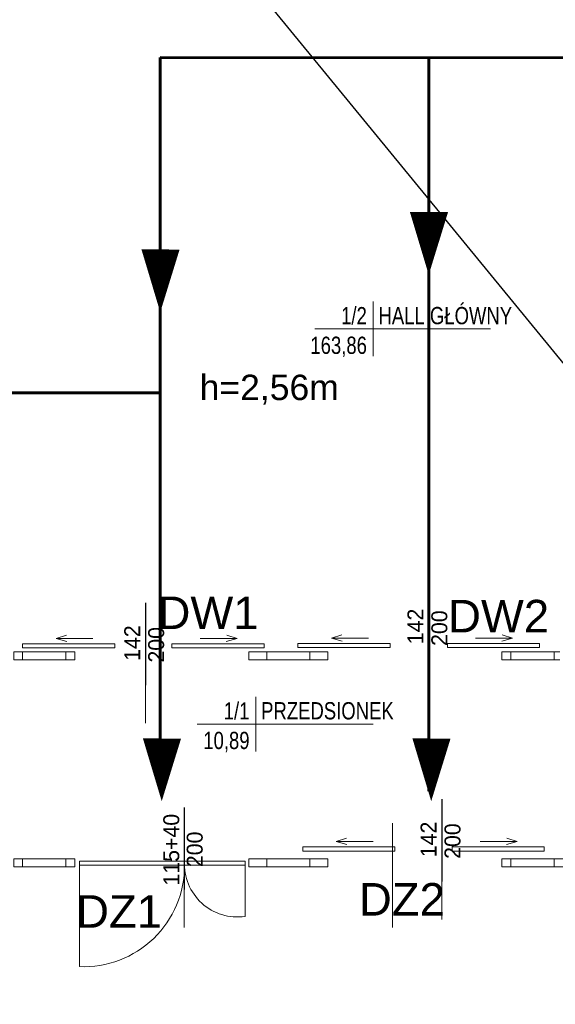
# Model space of a CAD drawing. Header units: millimetres. Extents: x 126553 to 403692, y -95821 to 38049.
# Tile 183 of 256: x 220439 to 220965, y 12636 to 13604. Entities that reach past the tile are written whole.
import ezdxf
from ezdxf import colors
from ezdxf.entities.mleader import LeaderData, LeaderLine
from ezdxf.enums import TextEntityAlignment as Align
from ezdxf.math import Vec2, Vec3

# ---------------------------------------------------------------- set-up
doc = ezdxf.new("R2010")
doc.units = ezdxf.units.MM
for name, color, linetype, lineweight in [('_(06 GRUBA)', 7, 'Continuous', 40), ('docieplenie', 6, 'Continuous', 18), ('ewakaucja', 3, 'Continuous', 50), ('OKNA', 7, 'Continuous', 13), ('opisy', 7, 'Continuous', 18), ('WYMIAR', 7, 'Continuous', 18), ('ŚCIANY CIENKIE', 7, 'Continuous', 18), ('ŚCIANY GRUBE', 7, 'Continuous', 20)]:
    doc.layers.add(name, color=color, linetype=linetype, lineweight=lineweight)
doc.layers.add('Opisy - Teksty', color=7, linetype='Continuous')
doc.styles.add('Arial', font='arial.ttf')
doc.styles.add('GENERATED_STYLE_2', font='arial.ttf')
doc.styles.add('ROMANS', font='romans.shx', dxfattribs={"width": 0.7})
doc.styles.add('STYLE1', font='txt', dxfattribs={"width": 0.8})
doc.dimstyles.new('A_100', dxfattribs={"dimtxt": 26, "dimasz": 2, "dimexe": 0, "dimexo": 5, "dimgap": 0.01, "dimtad": 0, "dimdec": 4, "dimrnd": 0.5, "dimdsep": 46, "dimtxsty": 'Arial', "dimblk1": 'K', "dimblk2": 'K', "dimsah": 1, "dimcen": 10, "dimse1": 1, "dimse2": 1, "dimclrd": 256, "dimclre": 256, "dimclrt": 1, "dimadec": 0, "dimazin": 0, "dimtfac": 0.5, "dimtdec": 4, "dimtmove": 0, "dimatfit": 3, "dimldrblk": 'K', "dimfxl": 1, "dimtvp": 0.75, "dimtolj": 1, "dimtzin": 0, "dimlwd": 13, "dimarcsym": 0})

# ---------------------------------------------------------------- blocks, each defined once
blk = doc.blocks.new('METKA')
for p, q in [((0, 26.86), (0, -26.86)), ((-57.42, 0), (115.41, 0))]:
    blk.add_line(p, q)
at = {"layer": 'opisy', "style": 'STYLE1', "width": 0.8, "flags": 4}
for tag, p in [('NUMER', (-6.14, 4.47)), ('POWIERZCHNIA', (-6.04, -24.64))]:
    blk.add_attdef(tag, text='', height=17, dxfattribs=at).set_placement(p, align=Align.RIGHT)
for tag, p in [('NAZWA', (5.34, 4.56)), ('POSADZKA', (5.63, -24.66))]:
    blk.add_attdef(tag, p, '', height=17, dxfattribs=at)
blk = doc.blocks.new('K')
for p, q in [((0, 10), (0, -10)), ((-10, 0), (10, 0)), ((4.24, 4.24), (-4.24, -4.24))]:
    blk.add_line(p, q)
blk.add_trace([(-4.77, -3.71), (-3.71, -4.77), (3.71, 4.77), (4.77, 3.71)])
blk = doc.blocks.new('*D2484')
at = {"layer": 'Defpoints', "color": 0, "linetype": 'ByBlock', "transparency": 16777216}
for p in [(215299.73, 12749.36), (225693.73, 12749.36), (225693.73, 12375.55)]:
    blk.add_point(p, dxfattribs=at)
at = {"layer": 'WYMIAR', "linetype": 'ByBlock', "lineweight": 13, "transparency": 16777216}
blk.add_line((215301.73, 12375.55), (225691.73, 12375.55), dxfattribs=at)
at = {"layer": 'WYMIAR', "linetype": 'ByBlock', "lineweight": 13, "transparency": 16777216, "xscale": 2, "yscale": 2, "zscale": 2, "rotation": 180}
blk.add_blockref('K', (215299.73, 12375.55), dxfattribs=at)
at = {"layer": 'WYMIAR', "linetype": 'ByBlock', "lineweight": 13, "transparency": 16777216, "xscale": 2, "yscale": 2, "zscale": 2}
blk.add_blockref('K', (225693.73, 12375.55), dxfattribs=at)
at = {"layer": 'WYMIAR', "color": 7, "linetype": 'ByBlock', "transparency": 16777216, "insert": (220496.73, 12395.47), "char_height": 26, "attachment_point": 5, "style": 'Arial'}
blk.add_mtext('\\A1;10394', dxfattribs=at)

msp = doc.modelspace()

# ---------------------------------------------------------------- linework, layer by layer
at = {"layer": 'docieplenie', "color": 0, "lineweight": 30}
for points in [[(220840.80079, 13046.84897), (220840.80079, 12965.98103)], [(220562.33557, 13030.47361), (220562.33557, 12949.60566)], [(220853.74329, 12837.31358), (220853.74329, 12756.44564)], [(220600.23688, 12829.22334), (220600.23688, 12748.35539)]]:
    msp.add_lwpolyline(points, dxfattribs=at)
at = {"layer": 'ewakaucja', "color": 3, "lineweight": 60}
for points in [[(220576.80123, 13237.07418), (220057.5521, 13237.07418), (220057.5521, 13567.90587)], [(220576.80913, 12845.46977), (220576.79457, 13567.22032)], [(220576.79457, 13567.22032), (221599.86011, 13566.8183)], [(220840.80319, 12845.36604), (220840.78863, 13567.11658)]]:
    msp.add_lwpolyline(points, dxfattribs=at)
for points in [[(220840.79294, 13353.31264, 0, 37.5, 0), (220841.04778, 13415.01535, 37.5, 37.5, 0)], [(220576.79962, 13316.51982, 0, 37.5, 0), (220577.05446, 13378.22254, 37.5, 37.5, 0)], [(220578.24115, 12835.36067, 0, 37.5, 0), (220578.49598, 12897.06338, 37.5, 37.5, 0)], [(220843.25558, 12835.36067, 0, 37.5, 0), (220843.51042, 12897.06338, 37.5, 37.5, 0)]]:
    msp.add_lwpolyline(points, format="xyseb", dxfattribs=at)
at = {"layer": 'OKNA', "color": 0}
for p, q in [((220474.39409, 12995.508), (220484.48657, 12998.88552)), ((220510.60831, 12995.508), (220474.39409, 12995.508)), ((220474.39409, 12995.508), (220484.94333, 12992.62899)), ((220616.08338, 12995.508), (220652.2976, 12995.508)), ((220652.2976, 12995.508), (220641.74836, 12992.62899)), ((220652.2976, 12995.508), (220642.20512, 12998.88552)), ((220745.20287, 12995.70488), (220755.29535, 12999.0824)), ((220781.41709, 12995.70488), (220745.20287, 12995.70488)), ((220745.20287, 12995.70488), (220755.75212, 12992.82587)), ((220886.89216, 12995.70488), (220923.10639, 12995.70488)), ((220923.10639, 12995.70488), (220912.55714, 12992.82587)), ((220923.10639, 12995.70488), (220913.0139, 12999.0824)), ((220441.43803, 12982.36067), (220484.01602, 12982.36067)), ((220441.43803, 12982.36048), (220466.81041, 12982.36048)), ((220532.03076, 12990.30477), (220441.43809, 12990.30477)), ((220441.43809, 12990.30477), (220441.43809, 12986.30477)), ((220532.03076, 12986.30477), (220441.43809, 12986.30477)), ((220532.03076, 12990.30477), (220532.03076, 12986.30477)), ((220678.93004, 12990.30477), (220588.33738, 12990.30477)), ((220588.33738, 12990.30477), (220588.33738, 12986.30477)), ((220678.93004, 12986.30477), (220588.33738, 12986.30477)), ((220678.93004, 12990.30477), (220678.93004, 12986.30477)), ((220681.43803, 12982.36067), (220724.01602, 12982.36067)), ((220802.83954, 12990.50165), (220712.24687, 12990.50165)), ((220712.24687, 12990.50165), (220712.24687, 12986.50165)), ((220802.83954, 12986.50165), (220712.24687, 12986.50165)), ((220802.83954, 12990.50165), (220802.83954, 12986.50165)), ((220949.73883, 12990.50165), (220859.14616, 12990.50165)), ((220859.14616, 12990.50165), (220859.14616, 12986.50165)), ((220949.73883, 12986.50165), (220859.14616, 12986.50165)), ((220921.43803, 12982.36067), (220964.01602, 12982.36067)), ((220949.73883, 12990.50165), (220949.73883, 12986.50165)), ((220441.43803, 12974.36392), (220484.01602, 12974.36392)), ((220441.43803, 12974.36373), (220466.81041, 12974.36373)), ((220681.43803, 12974.36392), (220724.01602, 12974.36392)), ((220921.43803, 12974.36392), (220964.01602, 12974.36392)), ((220749.8584, 12795.57653), (220759.95089, 12798.95405)), ((220927.76192, 12795.57653), (220917.66944, 12798.95405)), ((220807.49507, 12790.37331), (220716.90241, 12790.37331)), ((220716.90241, 12790.37331), (220716.90241, 12786.37331)), ((220786.07263, 12795.57653), (220749.8584, 12795.57653)), ((220749.8584, 12795.57653), (220760.40765, 12792.69752)), ((220807.49507, 12790.37331), (220807.49507, 12786.37331)), ((220954.39436, 12790.37331), (220863.80169, 12790.37331)), ((220863.80169, 12790.37331), (220863.80169, 12786.37331)), ((220891.5477, 12795.57653), (220927.76192, 12795.57653)), ((220927.76192, 12795.57653), (220917.21267, 12792.69752)), ((220954.39436, 12790.37331), (220954.39436, 12786.37331)), ((220441.43803, 12778.81459), (220484.01602, 12778.81459)), ((220441.43803, 12778.8144), (220466.81041, 12778.8144)), ((220681.43803, 12778.81459), (220724.01602, 12778.81459)), ((220807.49507, 12786.37331), (220716.90241, 12786.37331)), ((220954.39436, 12786.37331), (220863.80169, 12786.37331)), ((220921.43803, 12778.81459), (220964.01602, 12778.81459)), ((220441.43803, 12770.81784), (220484.01602, 12770.81784)), ((220441.43803, 12770.81766), (220466.81041, 12770.81766)), ((220497.42712, 12776.30773), (220660.15316, 12776.30773)), ((220497.42712, 12776.30773), (220497.42712, 12672.59265)), ((220497.42712, 12772.30773), (220660.15316, 12772.30773)), ((220660.15316, 12776.30773), (220660.15316, 12722.04935)), ((220681.43803, 12770.81784), (220724.01602, 12770.81784)), ((220921.43803, 12770.81784), (220964.01602, 12770.81784))]:
    msp.add_line(p, q, dxfattribs=at)
for centre, radius, start, end in [((220501.49972, 12771.66609), 99.10939, 267.64494053, 0.37093577), ((220652.66607, 12773.48025), 51.97302, 176.88141193, 278.28268489)]:
    msp.add_arc(centre, radius, start, end, dxfattribs=at)
at = {"layer": 'opisy', "color": 0}
for p, q in [((220840.80079, 13031.40521), (220840.80079, 12928.63224)), ((220562.33557, 13015.02985), (220562.33557, 12912.25687)), ((220853.74329, 12821.86983), (220853.74329, 12719.09685)), ((220600.23688, 12813.77958), (220600.23688, 12711.0066)), ((220805.24461, 12813.77958), (220805.24461, 12711.0066))]:
    msp.add_line(p, q, dxfattribs=at)
at = {"layer": 'ŚCIANY CIENKIE', "color": 0}
for p, q in [((220441.43803, 12982.36067), (220441.43803, 12974.36392)), ((220492.72702, 12982.36067), (220492.72702, 12974.36392)), ((220681.43803, 12982.36067), (220672.72702, 12982.36067)), ((220681.43803, 12982.36067), (220681.43803, 12974.36392)), ((220681.43803, 12982.36067), (220681.43803, 12974.36392)), ((220741.43803, 12982.36067), (220732.72702, 12982.36067)), ((220741.43803, 12982.36067), (220741.43803, 12974.36392)), ((220921.43803, 12982.36067), (220921.43803, 12974.36392)), ((220672.72702, 12974.36392), (220681.43803, 12974.36392)), ((220732.72702, 12974.36392), (220741.43803, 12974.36392)), ((220441.43803, 12778.81459), (220441.43803, 12770.81784)), ((220492.72702, 12778.81459), (220492.72702, 12770.81784)), ((220681.43803, 12778.81459), (220672.72702, 12778.81459)), ((220681.43803, 12778.81459), (220681.43803, 12770.81784)), ((220681.43803, 12778.81459), (220681.43803, 12770.81784)), ((220741.43803, 12778.81459), (220732.72702, 12778.81459)), ((220741.43803, 12778.81459), (220741.43803, 12770.81784)), ((220921.43803, 12778.81459), (220921.43803, 12770.81784)), ((220672.72702, 12770.81784), (220681.43803, 12770.81784)), ((220732.72702, 12770.81784), (220741.43803, 12770.81784))]:
    msp.add_line(p, q, dxfattribs=at)
for points in [[(220441.43803, 12982.36067), (220432.72702, 12982.36067), (220432.72702, 12974.36392), (220441.43803, 12974.36392)], [(220492.72702, 12982.36067), (220484.01602, 12982.36067), (220484.01602, 12974.36392), (220492.72702, 12974.36392)], [(220672.72702, 12982.36067), (220664.01602, 12982.36067), (220664.01602, 12974.36392), (220672.72702, 12974.36392)], [(220732.72702, 12982.36067), (220724.01602, 12982.36067), (220724.01602, 12974.36392), (220732.72702, 12974.36392)], [(220921.43803, 12982.36067), (220912.72702, 12982.36067), (220912.72702, 12974.36392), (220921.43803, 12974.36392)], [(220969.6965, 12982.36067), (220964.01602, 12982.36067), (220964.01602, 12974.36392), (220969.6965, 12974.36392)], [(220441.43803, 12778.81459), (220432.72702, 12778.81459), (220432.72702, 12770.81784), (220441.43803, 12770.81784)], [(220492.72702, 12778.81459), (220484.01602, 12778.81459), (220484.01602, 12770.81784), (220492.72702, 12770.81784)], [(220672.72702, 12778.81459), (220664.01602, 12778.81459), (220664.01602, 12770.81784), (220672.72702, 12770.81784)], [(220732.72702, 12778.81459), (220724.01602, 12778.81459), (220724.01602, 12770.81784), (220732.72702, 12770.81784)], [(220921.43803, 12778.81459), (220912.72702, 12778.81459), (220912.72702, 12770.81784), (220921.43803, 12770.81784)], [(220972.72702, 12778.81459), (220964.01602, 12778.81459), (220964.01602, 12770.81784), (220972.72702, 12770.81784)]]:
    msp.add_lwpolyline(points, dxfattribs=at)
at = {"layer": 'ŚCIANY GRUBE', "color": 0}
for p, q in [((220441.43803, 12982.36048), (220441.43803, 12974.36373)), ((220441.43803, 12778.8144), (220441.43803, 12770.81766))]:
    msp.add_line(p, q, dxfattribs=at)
for points in [[(220441.43803, 12982.36048), (220432.72702, 12982.36048), (220432.72702, 12974.36373), (220441.43803, 12974.36373)], [(220441.43803, 12778.8144), (220432.72702, 12778.8144), (220432.72702, 12770.81766), (220441.43803, 12770.81766)]]:
    msp.add_lwpolyline(points, dxfattribs=at)

# ---------------------------------------------------------------- block references
at = {"layer": 'opisy', "color": 0}
ref = msp.add_blockref('METKA', (220786.08441, 13300.09271), dxfattribs=at)
ref.add_attrib('NAZWA', 'HALL GŁÓWNY', (220791.42566, 13304.65171), dxfattribs={"height": 17, "style": 'STYLE1', "width": 0.8, "flags": 4})
ref.add_attrib('NUMER', '1/2', dxfattribs={"height": 17, "style": 'STYLE1', "width": 0.8, "flags": 4}).set_placement((220779.94195, 13304.56015), align=Align.RIGHT)
ref.add_attrib('POWIERZCHNIA', '163,86', dxfattribs={"height": 17, "style": 'STYLE1', "width": 0.8, "flags": 4}).set_placement((220780.0434, 13275.45495), align=Align.RIGHT)
ref = msp.add_blockref('METKA', (220670.65608, 12911.29972), dxfattribs=at)
ref.add_attrib('NAZWA', 'PRZEDSIONEK', (220675.99733, 12915.85871), dxfattribs={"height": 17, "style": 'STYLE1', "width": 0.8, "flags": 4})
ref.add_attrib('NUMER', '1/1', dxfattribs={"height": 17, "style": 'STYLE1', "width": 0.8, "flags": 4}).set_placement((220664.51362, 12915.76715), align=Align.RIGHT)
ref.add_attrib('POWIERZCHNIA', '10,89', dxfattribs={"height": 17, "style": 'STYLE1', "width": 0.8, "flags": 4}).set_placement((220664.61507, 12886.66195), align=Align.RIGHT)

# ---------------------------------------------------------------- texts
at = {"layer": 'opisy', "color": 1, "char_height": 15.68, "width": 11.13, "attachment_point": 1, "rotation": 90}
for s, insert in [('142', (220819.86176, 12989.81513)), ('142', (220541.39653, 12973.43976)), ('115+40', (220579.79077, 12752.37908)), ('142', (220832.80426, 12780.27974))]:
    msp.add_mtext(s, dxfattribs=dict(at, insert=insert))
at = {"layer": 'opisy', "color": 0, "char_height": 15.68, "width": 11.13, "attachment_point": 1, "rotation": 90}
for insert in [(220843.37728, 12988.15061), (220564.91205, 12971.77524), (220856.31978, 12778.61522), (220602.81336, 12770.52498)]:
    msp.add_mtext('200', dxfattribs=dict(at, insert=insert))
at = {"layer": 'Opisy - Teksty', "color": 5, "linetype": 'Continuous', "char_height": 32, "attachment_point": 2, "style": 'GENERATED_STYLE_2'}
for s, insert in [('DW1', (220623.82125, 13036.74191)), ('DW2', (220909.52023, 13033.4761)), ('DZ2', (220814.41996, 12754.83401)), ('DZ1', (220536.3016, 12742.90642))]:
    msp.add_mtext(s, dxfattribs=dict(at, insert=insert))
at = {"layer": 'WYMIAR', "color": 1, "insert": (220615.50524, 13255.0219), "char_height": 25, "width": 419.0808, "attachment_point": 1}
msp.add_mtext('{\\f@Arial Unicode MS|b0|i0|c238|p34;h=2,56m}', dxfattribs=at)

# ---------------------------------------------------------------- dimensions: what is measured, and where the dimension line sits
at = {"layer": 'WYMIAR', "color": 0, "linetype": 'ByBlock'}
dim = msp.add_linear_dim(base=(225693.72702, 12375.54933), p1=(215299.72702, 12749.36048), p2=(225693.72702, 12749.36048), dimstyle='A_100', override={"dimclrt": 7, "dimtmove": 1}, dxfattribs=at)
dim.commit()
dim.dimension.update_dxf_attribs({"geometry": '*D2484', "text_midpoint": (220496.72702, 12395.47498)})

# ---------------------------------------------------------------- leaders
at = {"layer": '_(06 GRUBA)', "color": 5, "lineweight": -2}
ml = msp.add_multileader_mtext('Standard', dxfattribs=at)
ml.set_content('drzwi do wymiany na dymoszczelne (Sm)', color=5, style='ROMANS')
ml.set_leader_properties()
ml.build(insert=Vec2(0, 0))
ml.multileader.update_dxf_attribs({"text_right_attachment_type": 6, "dogleg_length": 0.36, "arrow_head_size": 12, "scale": 3})
ctx = ml.context
ctx.base_point, ctx.scale, ctx.char_height, ctx.arrow_head_size, ctx.landing_gap_size, ctx.plane_origin = Vec3(221452.22815, 12682.82631), 3, 25, 12, 6, Vec3(220961.00787, 12052.15728)
ctx.right_attachment = 6
notes = []
notes.append((ctx, [(0, (1, 1, 0), (221451.14815, 12682.82631), (1, 0), 1.08, [(1, [(221671.45648, 13512.70666), (220552.07672, 13779.75145)], 0, [])])]))
ctx.mtext.insert, ctx.mtext.flow_direction = Vec3(221458.22815, 12699.49298), 5
at = {"layer": '_(06 GRUBA)', "color": 5, "lineweight": -3}
ml = msp.add_multileader_mtext('Standard', dxfattribs=at)
ml.set_content('drzwi do wymiany na dymoszczelne (Sm) o szerokości skrzydła nieblokowanego minimum 0,9 m', color=5, style='ROMANS')
ml.set_leader_properties()
ml.build(insert=Vec2(0, 0))
ml.multileader.update_dxf_attribs({"text_right_attachment_type": 6, "dogleg_length": 0.36, "arrow_head_size": 12, "scale": 3})
ctx = ml.context
ctx.base_point, ctx.scale, ctx.char_height, ctx.arrow_head_size, ctx.landing_gap_size, ctx.plane_origin = Vec3(219165.65999, 12515.56242), 3, 25, 12, 6, Vec3(219024.63061, 13509.81387)
ctx.right_attachment = 6
notes.append((ctx, [(0, (1, 1, 0), (219164.57999, 12515.56242), (1, 0), 1.08, [(0, [(219024.63061, 13509.81387)], 0, [])])]))
ctx.mtext.insert, ctx.mtext.flow_direction = Vec3(219171.65999, 12532.22908), 5
for ctx, leaders in notes:
    for number, flags, end, landing, length, lines in leaders:
        leader = LeaderData()
        leader.index, (leader.has_last_leader_line, leader.has_dogleg_vector, leader.attachment_direction) = number, flags
        leader.last_leader_point, leader.dogleg_vector, leader.dogleg_length = Vec3(end), Vec3(landing), length
        for number, points, colour, breaks in lines:
            line = LeaderLine()
            line.index, line.vertices, line.color, line.breaks = number, Vec3.list(points), colors.encode_raw_color(colour), breaks
            leader.lines.append(line)
        ctx.leaders.append(leader)

doc.saveas('drawing.dxf')
